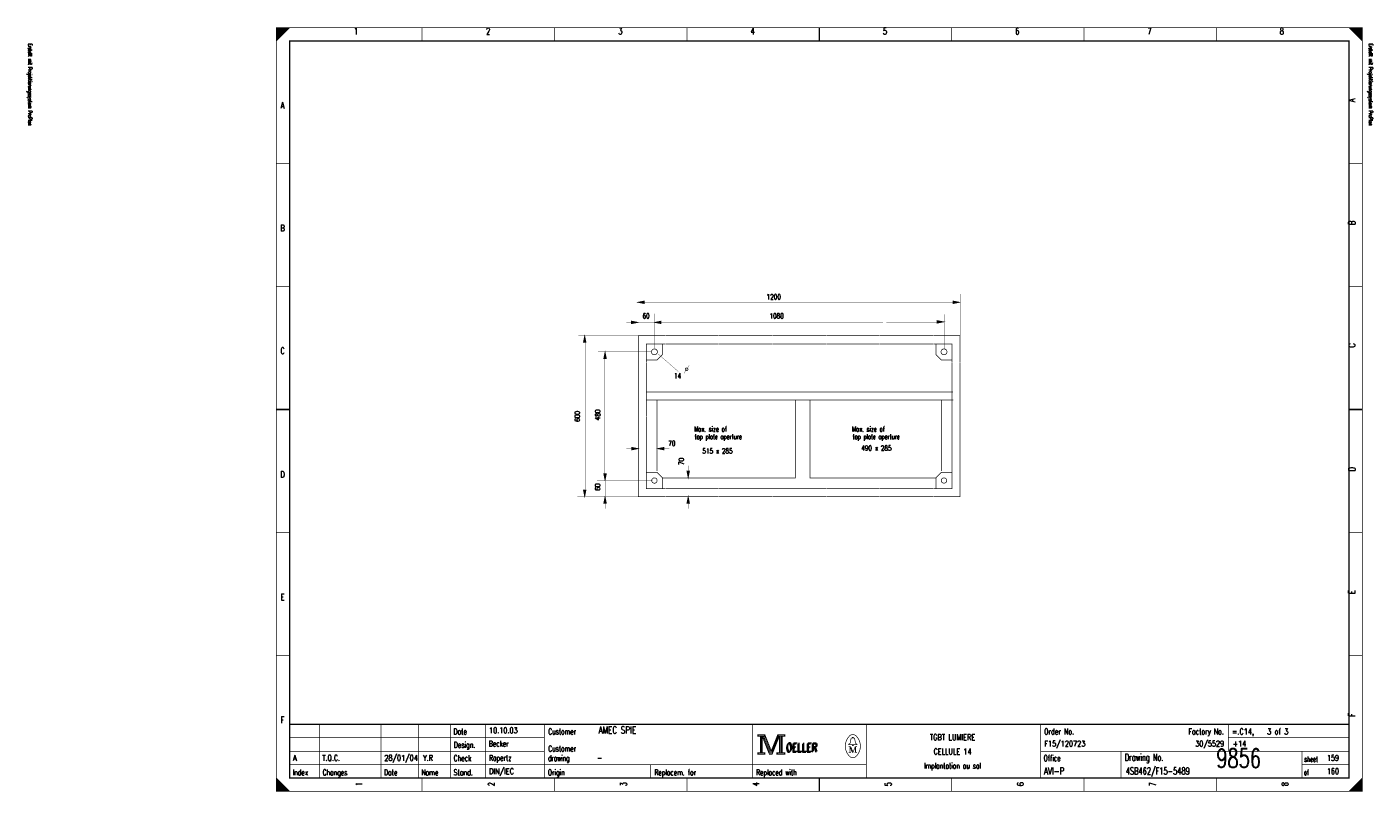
# Model space of a CAD drawing. Header units: centimetres. Extents: x 0 to 491, y -1040 to 69.
# Tile 141 of 181: x 441 to 491, y -600 to -571. Entities that reach past the tile are written whole.
import ezdxf
from ezdxf.enums import TextEntityAlignment as Align

# ---------------------------------------------------------------- set-up
doc = ezdxf.new("R2010")
doc.units = ezdxf.units.CM
doc.header["$MEASUREMENT"] = 0
doc.linetypes.add('GESTRICHELT', pattern=[3.75, 3, -0.75])
doc.layers.get('0').update_dxf_attribs({"color": 9, "linetype": 'CONTINUOUS'})
doc.layers.add('1', color=7, linetype='CONTINUOUS')
doc.styles.get("Standard").update_dxf_attribs({"font": 'romans.shx', "bigfont": 'TXT.shx'})

msp = doc.modelspace()

# ---------------------------------------------------------------- linework, layer by layer
at = {"color": 0, "const_width": 0.025, "flags": 128}
for points in [[(450, -585.75), (450, -571.5), (490.5, -571.5), (490.5, -600), (450, -600), (450, -585.75)], [(450, -571.5), (450.5, -571.5), (450, -572), (450, -571.5)], [(450.025, -571.5), (450.025, -571.975), (450.05, -571.95), (450.05, -571.5), (450.075, -571.5), (450.075, -571.925), (450.1, -571.9), (450.1, -571.5), (450.125, -571.5), (450.125, -571.875), (450.15, -571.85), (450.15, -571.5), (450.175, -571.5), (450.175, -571.825), (450.2, -571.8)], [(450.2, -571.8), (450.2, -571.5), (450.225, -571.5), (450.225, -571.775), (450.25, -571.75), (450.25, -571.5), (450.275, -571.5), (450.275, -571.725), (450.3, -571.7), (450.3, -571.5), (450.325, -571.5), (450.325, -571.675), (450.35, -571.65), (450.35, -571.5), (450.375, -571.5)], [(450.375, -571.5), (450.375, -571.625), (450.4, -571.6), (450.4, -571.5), (450.425, -571.5), (450.425, -571.575), (450.45, -571.55), (450.45, -571.5), (450.475, -571.5), (450.475, -571.525)], [(490, -571.5), (490.5, -572), (490.475, -571.975), (490.475, -571.5), (490.45, -571.5), (490.45, -571.95), (490.425, -571.925), (490.425, -571.5), (490.4, -571.5), (490.4, -571.9), (490.375, -571.875), (490.375, -571.5), (490.35, -571.5), (490.35, -571.85), (490.325, -571.825)], [(490.15, -571.65), (490.15, -571.5), (490.125, -571.5), (490.125, -571.625), (490.1, -571.6), (490.1, -571.5), (490.075, -571.5), (490.075, -571.575), (490.05, -571.55), (490.05, -571.5), (490.025, -571.5), (490.025, -571.525)], [(490.325, -571.825), (490.325, -571.5), (490.3, -571.5), (490.3, -571.8), (490.275, -571.775), (490.275, -571.5), (490.25, -571.5), (490.25, -571.75), (490.225, -571.725), (490.225, -571.5), (490.2, -571.5), (490.2, -571.7), (490.175, -571.675), (490.175, -571.5), (490.15, -571.5)], [(467.95, -597.88), (467.95, -597.95), (468.05, -597.95), (468.05, -598.55), (467.95, -598.55), (467.95, -598.62), (468.22, -598.62), (468.22, -598.55), (468.12, -598.55), (468.12, -597.95), (468.22, -597.95), (468.22, -597.88), (467.95, -597.88)], [(468.07, -597.93), (468.07, -598.57), (468.1, -598.57), (468.1, -597.93)], [(468.22, -597.88), (468.46, -598.48), (468.7, -597.88)], [(468.7, -597.88), (468.7, -597.95), (468.8, -597.95), (468.8, -598.55), (468.7, -598.55), (468.7, -598.62), (468.97, -598.62), (468.97, -598.55), (468.87, -598.55), (468.87, -597.95), (468.97, -597.95), (468.97, -597.88), (468.7, -597.88)], [(468.78, -597.93), (468.78, -598.57), (468.83, -598.57), (468.83, -597.93), (468.85, -597.93), (468.85, -598.57)], [(468.12, -597.95), (468.39, -598.62), (468.49, -598.62), (468.76, -597.95)], [(468.18, -597.95), (468.42, -598.54), (468.46, -598.54)], [(468.22, -597.95), (468.44, -598.51), (468.47, -598.51)], [(468.46, -598.58), (468.49, -598.58), (468.74, -597.95)], [(468.46, -598.54), (468.48, -598.54), (468.72, -597.95)], [(468.76, -597.95), (468.76, -598.55), (468.66, -598.55), (468.66, -598.62), (468.71, -598.62)], [(471.48, -598.26), (471.35, -598.26), (471.35, -598.24), (471.4, -598.2), (471.43, -598.04)], [(471.39, -598.33), (471.39, -598.54), (471.35, -598.54)], [(471.39, -598.33), (471.48, -598.54), (471.51, -598.54)], [(471.48, -598.01), (471.48, -597.98), (471.52, -597.98), (471.52, -598.01)], [(471.52, -598.26), (471.65, -598.26), (471.65, -598.24), (471.6, -598.2), (471.57, -598.04)], [(450, -599.5), (450, -600), (450.5, -600), (450, -599.5), (450.025, -599.525), (450.025, -600), (450.05, -600), (450.05, -599.55), (450.075, -599.575), (450.075, -600), (450.1, -600), (450.1, -599.6), (450.125, -599.625), (450.125, -600), (450.15, -600)], [(450.15, -600), (450.15, -599.65), (450.175, -599.675), (450.175, -600), (450.2, -600), (450.2, -599.7), (450.225, -599.725), (450.225, -600), (450.25, -600), (450.25, -599.75), (450.275, -599.775), (450.275, -600), (450.3, -600), (450.3, -599.8), (450.325, -599.825)], [(450.325, -599.825), (450.325, -600), (450.35, -600), (450.35, -599.85), (450.375, -599.875), (450.375, -600), (450.4, -600), (450.4, -599.9), (450.425, -599.925), (450.425, -600), (450.45, -600), (450.45, -599.95), (450.475, -599.975)], [(490.125, -599.875), (490.125, -600), (490.1, -600), (490.1, -599.9), (490.075, -599.925), (490.075, -600), (490.05, -600), (490.05, -599.95), (490.025, -599.975), (490.025, -600)], [(490.3, -600), (490.3, -599.7), (490.275, -599.725), (490.275, -600), (490.25, -600), (490.25, -599.75), (490.225, -599.775), (490.225, -600), (490.2, -600), (490.2, -599.8), (490.175, -599.825), (490.175, -600), (490.15, -600), (490.15, -599.85), (490.125, -599.875)], [(490.475, -599.525), (490.475, -600), (490.45, -600), (490.45, -599.55), (490.425, -599.575), (490.425, -600), (490.4, -600), (490.4, -599.6), (490.375, -599.625), (490.375, -600), (490.35, -600), (490.35, -599.65), (490.325, -599.675), (490.325, -600), (490.3, -600)]]:
    msp.add_lwpolyline(points, dxfattribs=at)
at = {"color": 0, "flags": 128}
for points, const_width in [([(450, -571.5), (490.5, -571.5), (490.5, -600), (450, -600)], 0.025), ([(450.5, -572), (490, -572), (490, -599.5), (450.5, -599.5)], 0.05), ([(450.5, -572), (490, -572), (490, -599.5), (450.5, -599.5)], 0.025), ([(467.97, -597.9), (468.2, -597.9), (468.2, -597.93), (467.97, -597.93)], 0.025), ([(468.72, -597.9), (468.95, -597.9), (468.95, -597.93), (468.72, -597.93)], 0.025), ([(471.48, -598.26), (471.52, -598.26), (471.52, -598.29), (471.48, -598.29)], 0.025), ([(467.97, -598.57), (468.2, -598.57), (468.2, -598.6), (467.97, -598.6)], 0.025), ([(468.68, -598.57), (468.95, -598.57), (468.95, -598.6), (468.68, -598.6)], 0.025)]:
    msp.add_lwpolyline(points, close=True, dxfattribs=dict(at, const_width=const_width))
at = {"color": 0}
for points, const_width in [([(455.438, -571.5), (455.438, -572)], 0.025), ([(460.375, -571.5), (460.375, -572)], 0.025), ([(465.312, -571.5), (465.312, -572)], 0.025), ([(470.25, -572), (470.25, -571.5)], 0.05), ([(470.25, -571.5), (470.25, -572)], 0.025), ([(475.188, -571.5), (475.188, -572)], 0.025), ([(480.125, -571.5), (480.125, -572)], 0.025), ([(485.062, -571.5), (485.062, -572)], 0.025), ([(450, -576.583), (450.5, -576.583)], 0.025), ([(490.5, -576.583), (490, -576.583)], 0.025), ([(450, -581.167), (450.5, -581.167)], 0.025), ([(490.5, -581.167), (490, -581.167)], 0.025), ([(450.5, -585.75), (450, -585.75)], 0.05), ([(450, -585.75), (450.5, -585.75)], 0.025), ([(490, -585.75), (490.5, -585.75)], 0.05), ([(490.5, -585.75), (490, -585.75)], 0.025), ([(450, -590.333), (450.5, -590.333)], 0.025), ([(490.5, -590.333), (490, -590.333)], 0.025), ([(450, -594.917), (450.5, -594.917)], 0.025), ([(490.5, -594.917), (490, -594.917)], 0.025), ([(490, -597.5), (450.5, -597.5)], 0.05), ([(451.6, -599.5), (451.6, -597.5)], 0.025), ([(453.9, -599.5), (453.9, -597.5)], 0.025), ([(455.3, -599.5), (455.3, -597.5)], 0.025), ([(456.5, -597.5), (456.5, -599.5)], 0.025), ([(457.8, -597.5), (457.8, -599.5)], 0.025), ([(460, -597.5), (460, -599.5)], 0.025), ([(467.75, -597.5), (467.75, -599.5)], 0.025), ([(468.47, -598.51), (468.7, -597.94)], 0.025), ([(472, -597.5), (472, -599.5)], 0.025), ([(478.5, -597.5), (478.5, -599.5)], 0.025), ([(485.5, -597.5), (485.5, -598.5)], 0.025), ([(450.5, -598), (460, -598)], 0.025), ([(468.15, -597.95), (468.4, -598.58)], 0.025), ([(471.35, -598.33), (471.42, -598.33)], 0.025), ([(471.42, -598.33), (471.51, -598.54)], 0.025), ([(471.46, -598.01), (471.55, -598.01)], 0.025), ([(471.51, -598.54), (471.59, -598.33)], 0.025), ([(471.59, -598.54), (471.59, -598.33)], 0.025), ([(471.59, -598.33), (471.65, -598.33)], 0.025), ([(471.61, -598.33), (471.61, -598.54)], 0.025), ([(485.5, -598), (490, -598)], 0.025), ([(450.5, -598.5), (460, -598.5)], 0.025), ([(468.4, -598.58), (468.46, -598.58)], 0.025), ([(471.39, -598.54), (471.43, -598.54)], 0.025), ([(471.65, -598.54), (471.57, -598.54)], 0.025), ([(478.5, -598.5), (490, -598.5)], 0.025), ([(481.5, -598.5), (481.5, -599.5)], 0.025), ([(488.25, -598.5), (488.25, -599.5)], 0.025), ([(450.5, -599), (472, -599)], 0.025), ([(463.95, -599), (463.95, -599.5)], 0.025), ([(488.25, -599), (490, -599)], 0.025), ([(455.438, -600), (455.438, -599.5)], 0.025), ([(460.375, -600), (460.375, -599.5)], 0.025), ([(465.312, -600), (465.312, -599.5)], 0.025), ([(470.25, -599.5), (470.25, -600)], 0.05), ([(470.25, -600), (470.25, -599.5)], 0.025), ([(475.188, -600), (475.188, -599.5)], 0.025), ([(480.125, -600), (480.125, -599.5)], 0.025), ([(485.062, -600), (485.062, -599.5)], 0.025), ([(490.5, -599.5), (490, -600)], 0.025), ([(450.475, -600), (450.475, -599.975)], 0.025)]:
    msp.add_lwpolyline(points, dxfattribs=dict(at, const_width=const_width))
at = {"color": 0, "const_width": 0.025, "flags": 128}
for points in [[(471.649, -597.96, 0.530775), (471.351, -597.959, 0.530775)], [(471.35, -597.961, 0.373815), (471.349, -598.657, 0.373815)], [(471.46, -598.01, 0.414214), (471.43, -598.04, 0.414214)], [(471.57, -598.04, 0.414214), (471.54, -598.01, 0.414214)], [(471.65, -598.66, 0.378582), (471.646, -597.956, 0.378582)], [(471.35, -598.66, 0.532213), (471.649, -598.661, 0.532213)]]:
    msp.add_lwpolyline(points, format="xyb", dxfattribs=at)
at = {"layer": '1', "color": 0, "const_width": 0.025, "flags": 128}
for points in [[(463.48, -581.75), (463.73, -581.7), (463.73, -581.8), (463.48, -581.75)], [(475.48, -581.75), (475.23, -581.7), (475.23, -581.8), (475.48, -581.75)], [(463.49, -582.5), (463.24, -582.45), (463.24, -582.55), (463.49, -582.5)], [(464.1, -582.5), (464.35, -582.45), (464.35, -582.55), (464.1, -582.5)], [(474.89, -582.48), (474.64, -582.43), (474.64, -582.53), (474.89, -582.48)], [(461.5, -583), (461.45, -583.25), (461.55, -583.25), (461.5, -583)], [(463.5, -583.99), (463.5, -583), (464.5, -583)], [(464.4, -583.3), (464.4, -583.7), (464.2, -583.9), (463.8, -583.9)], [(464.5, -583.3), (463.8, -583.3), (463.8, -583.99)], [(474.51, -583), (475.5, -583), (475.5, -583.99)], [(475.2, -583.99), (475.2, -583.3), (474.51, -583.3)], [(474.6, -583.3), (474.6, -583.7), (474.8, -583.9), (475.2, -583.9)], [(462.26, -583.6), (462.21, -583.85), (462.31, -583.85), (462.26, -583.6)], [(463.5, -587.21), (463.25, -587.16), (463.25, -587.26), (463.5, -587.21)], [(464.21, -587.21), (464.46, -587.16), (464.46, -587.26), (464.21, -587.21)], [(462.26, -588.4), (462.21, -588.15), (462.31, -588.15), (462.26, -588.4)], [(463.5, -588), (463.5, -589), (464.5, -589)], [(463.8, -588), (463.8, -588.7), (464.5, -588.7)], [(464.4, -588.7), (464.4, -588.3), (464.2, -588.1), (463.8, -588.1)], [(465.36, -588.3), (465.31, -588.05), (465.41, -588.05), (465.36, -588.3)], [(474.51, -588.7), (475.2, -588.7), (475.2, -588)], [(474.51, -589), (475.5, -589), (475.5, -588)], [(475.2, -588.1), (474.8, -588.1), (474.6, -588.3), (474.6, -588.7)], [(461.5, -589), (461.45, -588.75), (461.55, -588.75), (461.5, -589)], [(462.26, -589), (462.21, -589.25), (462.31, -589.25), (462.26, -589)], [(465.36, -589), (465.31, -589.25), (465.41, -589.25), (465.36, -589)]]:
    msp.add_lwpolyline(points, dxfattribs=at)
at = {"layer": '1', "color": 0}
for points, const_width in [([(463.73, -581.78), (463.48, -581.75)], 0.025), ([(463.49, -581.75), (463.73, -581.72)], 0.025), ([(463.49, -581.75), (463.73, -581.74)], 0.025), ([(463.5, -581.44), (463.5, -583)], 0.01), ([(463.51, -581.75), (463.73, -581.76)], 0.025), ([(463.73, -581.75), (466.49, -581.75)], 0.01), ([(466.49, -581.75), (468.5, -581.75)], 0.01), ([(468.49, -581.75), (470.49, -581.75)], 0.01), ([(470.49, -581.75), (473.23, -581.75)], 0.01), ([(473.24, -581.75), (475.24, -581.75)], 0.01), ([(475.23, -581.72), (475.48, -581.75)], 0.025), ([(475.23, -581.74), (475.46, -581.75)], 0.025), ([(475.23, -581.76), (475.48, -581.75)], 0.025), ([(475.48, -581.75), (475.23, -581.78)], 0.025), ([(475.5, -581.44), (475.5, -583)], 0.01), ([(464.1, -582.17), (464.1, -583.47)], 0.01), ([(474.91, -582.2), (474.91, -583.5)], 0.01), ([(463.05, -582.5), (464.1, -582.5)], 0.01), ([(463.24, -582.47), (463.49, -582.5)], 0.025), ([(463.24, -582.49), (463.47, -582.5)], 0.025), ([(463.49, -582.5), (463.24, -582.53)], 0.025), ([(463.24, -582.51), (463.49, -582.5)], 0.025), ([(464.35, -582.53), (464.1, -582.5)], 0.025), ([(464.11, -582.5), (464.35, -582.47)], 0.025), ([(464.11, -582.5), (464.35, -582.49)], 0.025), ([(464.13, -582.5), (464.35, -582.51)], 0.025), ([(466.49, -582.49), (464.34, -582.49)], 0.01), ([(466.49, -582.49), (468.5, -582.49)], 0.01), ([(468.5, -582.49), (470.5, -582.49)], 0.01), ([(470.5, -582.49), (472.63, -582.49)], 0.01), ([(472.75, -582.49), (474.75, -582.49)], 0.01), ([(474.64, -582.45), (474.89, -582.48)], 0.025), ([(474.64, -582.47), (474.87, -582.48)], 0.025), ([(474.89, -582.48), (474.64, -582.51)], 0.025), ([(474.64, -582.49), (474.89, -582.48)], 0.025), ([(461.26, -582.99), (463.5, -582.99)], 0.01), ([(461.5, -583.02), (461.46, -583.25)], 0.025), ([(461.5, -583.02), (461.48, -583.25)], 0.025), ([(461.5, -583.03), (461.53, -583.25)], 0.025), ([(461.5, -583.03), (461.51, -583.25)], 0.025), ([(461.52, -588.73), (461.52, -583.26)], 0.01), ([(464.51, -583), (466.5, -583)], 0.025), ([(464.51, -583.3), (466.5, -583.3)], 0.025), ([(466.51, -583), (468.5, -583)], 0.025), ([(466.51, -583.3), (468.5, -583.3)], 0.025), ([(468.51, -583), (470.5, -583)], 0.025), ([(468.51, -583.3), (470.5, -583.3)], 0.025), ([(470.51, -583), (472.5, -583)], 0.025), ([(470.51, -583.3), (472.5, -583.3)], 0.025), ([(472.51, -583), (474.5, -583)], 0.025), ([(472.51, -583.3), (474.5, -583.3)], 0.025), ([(462, -583.59), (464, -583.59)], 0.01), ([(462.26, -583.62), (462.22, -583.85)], 0.025), ([(462.26, -583.62), (462.24, -583.85)], 0.025), ([(462.25, -588.18), (462.25, -583.85)], 0.01), ([(462.26, -583.63), (462.27, -583.85)], 0.025), ([(462.26, -583.63), (462.29, -583.85)], 0.025), ([(464.24, -583.68), (464.99, -584.33)], 0.01), ([(463.5, -585.98), (463.5, -583.99)], 0.025), ([(463.8, -585.99), (463.8, -584)], 0.025), ([(465.4, -584.1), (465.2, -584.4)], 0.01), ([(475.2, -585.99), (475.2, -584)], 0.025), ([(475.5, -585.99), (475.5, -584)], 0.025), ([(465.9, -585.1), (463.8, -585.1)], 0.025), ([(475.24, -585.1), (465.84, -585.1)], 0.025), ([(465.9, -585.4), (463.8, -585.4)], 0.025), ([(475.25, -585.4), (465.85, -585.4)], 0.025), ([(463.5, -588), (463.5, -585.94)], 0.025), ([(463.8, -588), (463.8, -586)], 0.025), ([(475.2, -588), (475.2, -585.95)], 0.025), ([(475.5, -588.01), (475.5, -585.94)], 0.025), ([(463.05, -587.21), (463.25, -587.21)], 0.01), ([(463.25, -587.18), (463.5, -587.21)], 0.025), ([(463.25, -587.2), (463.48, -587.21)], 0.025), ([(463.25, -587.22), (463.5, -587.21)], 0.025), ([(463.5, -587.21), (463.25, -587.24)], 0.025), ([(464.46, -587.24), (464.21, -587.21)], 0.025), ([(464.22, -587.21), (464.46, -587.18)], 0.025), ([(464.22, -587.21), (464.46, -587.2)], 0.025), ([(464.24, -587.21), (464.46, -587.22)], 0.025), ([(464.46, -587.21), (464.66, -587.21)], 0.01), ([(465.36, -588.05), (465.36, -587.85)], 0.01), ([(462.26, -588.39), (462.23, -588.15)], 0.025), ([(462.26, -588.39), (462.25, -588.15)], 0.025), ([(462.26, -588.4), (462.27, -588.15)], 0.025), ([(462.26, -588.4), (462.29, -588.15)], 0.025), ([(465.36, -588.29), (465.33, -588.05)], 0.025), ([(465.36, -588.29), (465.35, -588.05)], 0.025), ([(465.36, -588.3), (465.37, -588.05)], 0.025), ([(465.36, -588.3), (465.39, -588.05)], 0.025), ([(461.5, -588.99), (461.47, -588.75)], 0.025), ([(461.5, -588.99), (461.49, -588.75)], 0.025), ([(461.5, -589), (461.51, -588.75)], 0.025), ([(461.5, -589), (461.53, -588.75)], 0.025), ([(461.96, -588.4), (464.03, -588.4)], 0.01), ([(462.26, -588.4), (462.26, -588.99)], 0.01), ([(464.51, -588.7), (466.5, -588.7)], 0.025), ([(466.51, -588.7), (468.5, -588.7)], 0.025), ([(468.5, -588.7), (470.5, -588.7)], 0.025), ([(470.51, -588.7), (472.5, -588.7)], 0.025), ([(472.51, -588.7), (474.5, -588.7)], 0.025), ([(461.23, -589), (463.5, -589)], 0.01), ([(462.26, -589.02), (462.22, -589.25)], 0.025), ([(462.26, -589.02), (462.24, -589.25)], 0.025), ([(462.26, -589.03), (462.27, -589.25)], 0.025), ([(462.26, -589.03), (462.29, -589.25)], 0.025), ([(462.26, -588.99), (462.26, -589.45)], 0.01), ([(464.51, -589), (466.5, -589)], 0.025), ([(465.36, -589.02), (465.32, -589.25)], 0.025), ([(465.36, -589.02), (465.34, -589.25)], 0.025), ([(465.36, -589.03), (465.39, -589.25)], 0.025), ([(465.36, -589.03), (465.37, -589.25)], 0.025), ([(465.36, -588.99), (465.36, -589.45)], 0.01), ([(466.51, -589), (468.5, -589)], 0.025), ([(468.51, -589), (470.5, -589)], 0.025), ([(470.51, -589), (472.5, -589)], 0.025), ([(472.51, -589), (474.5, -589)], 0.025)]:
    msp.add_lwpolyline(points, dxfattribs=dict(at, const_width=const_width))
at = {"layer": '1', "color": 0, "const_width": 0.025, "flags": 128}
for points in [[(464.21, -583.6, 1), (463.99, -583.6, 1)], [(475.01, -583.6, 1), (474.79, -583.6, 1)], [(465.35, -584.25, 1), (465.25, -584.25, 1)], [(464.2, -588.4, 1), (464, -588.4, 1)], [(475, -588.4, 1), (474.8, -588.4, 1)]]:
    msp.add_lwpolyline(points, format="xyb", close=True, dxfattribs=at)
at = {"layer": '1', "color": 0, "linetype": 'GESTRICHELT', "const_width": 0.025}
for points in [[(464.2, -585.4), (464.2, -588.05)], [(474.8, -585.4), (474.8, -588.05)], [(472.6, -588.3), (474.6, -588.3)]]:
    msp.add_lwpolyline(points, dxfattribs=at)
at = {"layer": '1', "color": 0, "linetype": 'GESTRICHELT', "const_width": 0.025, "flags": 128}
for points in [[(469.35, -585.4), (469.35, -588.3), (464.4, -588.3)], [(472.6, -588.3), (469.9, -588.3), (469.9, -585.4)]]:
    msp.add_lwpolyline(points, dxfattribs=at)

# ---------------------------------------------------------------- texts
at = {"color": 0}
for s, height, width, p in [('1', 0.238, 0.672, (452.965, -571.514)), ('2', 0.238, 0.672, (457.899, -571.514)), ('3', 0.238, 0.672, (462.832, -571.514)), ('4', 0.238, 0.672, (467.766, -571.514)), ('5', 0.238, 0.672, (472.699, -571.514)), ('6', 0.238, 0.672, (477.632, -571.514)), ('7', 0.238, 0.672, (482.566, -571.514)), ('8', 0.238, 0.672, (487.499, -571.514)), ('A', 0.238, 0.76, (450.233, -574.283)), ('B', 0.238, 0.76, (450.233, -578.861)), ('C', 0.238, 0.76, (450.233, -583.439)), ('D', 0.238, 0.76, (450.233, -588.053)), ('E', 0.238, 0.76, (450.233, -592.632)), ('F', 0.238, 0.76, (450.233, -597.21)), ('TGBT LUMIERE', 0.21431, 0.754667, (475.219, -597.87)), ('CELLULE 14', 0.2143, 0.736, (475.219, -598.403)), ('Implantation au sol', 0.21431, 0.618526, (475.219, -598.935))]:
    msp.add_text(s, height=height, dxfattribs=dict(at, width=width)).set_placement(p, align=Align.TOP_CENTER)
at = {"color": 0, "width": 0.622634}
for p in [(440.702, -572.094), (490.702, -572.094)]:
    msp.add_text('Erstellt mit Projektierungssystem ProPlan', height=0.14288, rotation=270, dxfattribs=at).set_placement(p, align=Align.BOTTOM_LEFT)
at = {"color": 0, "width": 0.76}
for s, p in [('A', (489.991, -574.283)), ('B', (489.991, -578.861)), ('C', (489.992, -583.439)), ('D', (489.992, -588.053)), ('E', (489.991, -592.632)), ('F', (489.991, -597.21))]:
    msp.add_text(s, height=0.238, rotation=90, dxfattribs=at).set_placement(p, align=Align.TOP_LEFT)
at = {"color": 0}
for s, height, width, p in [('Date', 0.2143, 0.64, (456.605, -597.658)), ('Customer', 0.2143, 0.62, (460.14, -597.658)), ('Order No.', 0.2143, 0.656889, (478.633, -597.658)), ('=.C14,    3 of 3', 0.21431, 0.682, (485.643, -597.658)), ('Design.', 0.2143, 0.636571, (456.619, -598.154)), ('Customer', 0.2143, 0.62, (460.14, -598.296)), ('OELLER', 0.3096, 0.76, (468.996, -598.225)), ('OELLER', 0.3096, 0.76, (468.996, -598.225)), ('OELLER', 0.3096, 0.76, (469.032, -598.19)), ('Check', 0.2143, 0.632, (456.612, -598.651)), ('drawing', 0.2143, 0.6, (460.133, -598.651)), ('Office', 0.2143, 0.626667, (478.615, -598.651)), ('Drawing No.', 0.26194, 0.646545, (481.643, -598.602)), ('sheet', 0.1905, 0.6, (488.338, -598.701)), ('Index', 0.2143, 0.632, (450.609, -599.184)), ('Changes', 0.2143, 0.622857, (451.726, -599.184)), ('Date', 0.2143, 0.64, (454.015, -599.184)), ('Name', 0.2143, 0.64, (455.404, -599.184)), ('Stand.', 0.2143, 0.642667, (456.612, -599.184)), ('Origin', 0.2143, 0.626667, (460.127, -599.184)), ('Replacem. for', 0.21431, 0.627077, (464.097, -599.184)), ('Replaced with', 0.21431, 0.619692, (467.895, -599.184)), ('of', 0.1905, 0.6, (488.323, -599.198))]:
    msp.add_text(s, height=height, dxfattribs=dict(at, width=width)).set_placement(p, align=Align.TOP_LEFT)
for s, height, width, p in [('10.10.03', 0.2143, 0.678, (457.934, -597.892)), ('AMEC SPIE', 0.2619, 0.752889, (462.016, -597.923)), ('Becker', 0.2143, 0.626667, (457.927, -598.389)), ('F15/120723', 0.2143, 0.6832, (478.639, -598.389)), ('9856', 0.7, 0.6928, (485.058, -599.322)), ('+14', 0.2143, 0.68, (485.67, -598.389)), ('A', 0.214, 0.76, (450.621, -598.921)), ('T.Q.C.', 0.2143, 0.728, (451.716, -598.921)), ('28/01/04', 0.2143, 0.678, (454.029, -598.921)), ('Y.R', 0.2143, 0.738667, (455.467, -598.921)), ('Ropertz', 0.2143, 0.622857, (457.932, -598.921)), ('-', 0.214, 0.696, (461.965, -598.921)), ('159', 0.2143, 0.672, (489.177, -598.921)), ('DIN/IEC', 0.2143, 0.750857, (457.935, -599.418)), ('AVI-P', 0.2619, 0.7472, (478.624, -599.449)), ('4SB462/F15-5489', 0.26194, 0.6928, (481.679, -599.449)), ('160', 0.2143, 0.672, (489.177, -599.418))]:
    msp.add_text(s, height=height, dxfattribs=dict(at, width=width)).set_placement(p, align=Align.BOTTOM_LEFT)
at = {"color": 0, "width": 0.646545}
msp.add_text('Factory No.', height=0.21431, dxfattribs=at).set_placement((485.335, -597.658), align=Align.TOP_RIGHT)
at = {"color": 0, "width": 0.675429}
msp.add_text('30/5529', height=0.2143, dxfattribs=at).set_placement((485.346, -598.389), align=Align.BOTTOM_RIGHT)
at = {"color": 0, "width": 0.672}
for s, p in [('1', (452.965, -599.73)), ('2', (457.899, -599.73)), ('3', (462.832, -599.73)), ('4', (467.766, -599.73)), ('5', (472.699, -599.73)), ('6', (477.632, -599.73)), ('7', (482.566, -599.73)), ('8', (487.499, -599.73))]:
    msp.add_text(s, height=0.238, rotation=90, dxfattribs=at).set_placement(p, align=Align.TOP_CENTER)
at = {"layer": '1', "color": 0}
for s, width, p in [('1200', 0.672, (468.282, -581.452)), ('1080', 0.672, (468.389, -582.162)), ('14', 0.672, (464.83, -584.398)), ('Max. size of', 0.637333, (465.576, -586.385)), ('Max. size of', 0.637333, (471.467, -586.385)), ('top plate aperture', 0.610667, (465.599, -586.669)), ('top plate aperture', 0.610667, (471.491, -586.669)), ('70', 0.672, (464.617, -586.918)), ('515 x 285', 0.669333, (465.888, -587.202)), ('490 x 285', 0.669333, (471.815, -587.095))]:
    msp.add_text(s, height=0.1905, dxfattribs=dict(at, width=width)).set_placement(p, align=Align.TOP_LEFT)
at = {"layer": '1', "color": 0, "width": 0.672}
msp.add_text('60', height=0.1905, dxfattribs=at).set_placement((463.79, -582.162), align=Align.TOP_CENTER)
msp.add_text('600', height=0.1905, rotation=90, dxfattribs=at).set_placement((461.377, -586.006), align=Align.BOTTOM_CENTER)
for s, p in [('480', (462.137, -586.153)), ('70', (465.256, -587.821)), ('60', (462.132, -588.779))]:
    msp.add_text(s, height=0.1905, rotation=90, dxfattribs=at).set_placement(p, align=Align.BOTTOM_LEFT)

doc.saveas('drawing.dxf')
